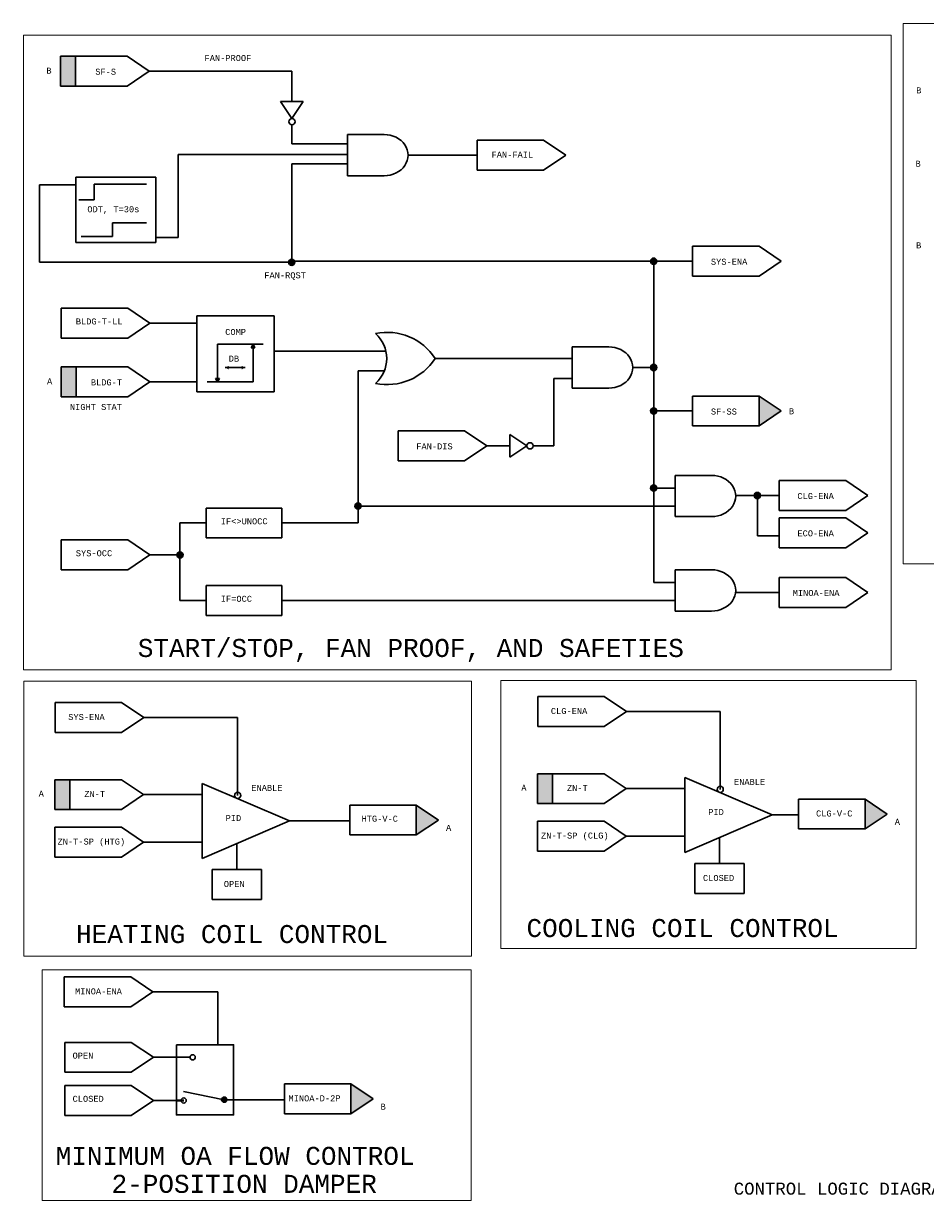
# Model space of a CAD drawing. Header units: inches. Extents: x 2 to 32.1, y 0.4 to 20.
# Tile 1 of 3: x 2 to 17.1, y 0.4 to 20. Entities that reach past the tile are written whole.
import ezdxf
from ezdxf.enums import TextEntityAlignment as Align

# ---------------------------------------------------------------- set-up
doc = ezdxf.new("R2010")
doc.units = ezdxf.units.IN
doc.header["$MEASUREMENT"] = 0
doc.linetypes.add('DOT', pattern=[0.25, 0, -0.25])
for name, color, linetype, lineweight in [('M-ANNO-SYMB', 6, 'Continuous', 30), ('M-ANNO-TEXT', 2, 'Continuous', 30), ('M-DIAG-GRPH', 6, 'Continuous', 13)]:
    doc.layers.add(name, color=color, linetype=linetype, lineweight=lineweight)
doc.styles.add('CONTROLTXT', font='monotxt.shx')

# ---------------------------------------------------------------- blocks, each defined once
blk = doc.blocks.new('base')
for p, q in [((3.838, 4.333), (4.508, 4.333)), ((3.838, 4.333), (3.838, 4.033)), ((3.838, 4.033), (4.508, 4.033))]:
    blk.add_line(p, q)

msp = doc.modelspace()

# ---------------------------------------------------------------- hatches: boundary and pattern name
at = {"layer": 'M-ANNO-SYMB', "extrusion": (0, 0, -1)}
for points in [[(-2.905, 18.938), (-2.905, 19.434), (-2.657, 19.434), (-2.657, 18.938)], [(-2.916, 13.772), (-2.916, 14.268), (-2.668, 14.268), (-2.668, 13.772)], [(-14.283, 13.287), (-14.652, 13.535), (-14.283, 13.783)], [(-10.843, 7.007), (-10.843, 7.503), (-10.595, 7.503), (-10.595, 7.007)], [(-2.812, 6.907), (-2.812, 7.404), (-2.563, 7.404), (-2.563, 6.907)], [(-16.045, 6.585), (-16.415, 6.833), (-16.045, 7.081)], [(-8.577, 6.485), (-8.946, 6.733), (-8.577, 6.981)]]:
    msp.add_hatch(color=256, dxfattribs=at).paths.add_polyline_path(points)
at = {"layer": 'M-ANNO-SYMB'}
for points in [[(6.452, 16.009, 1), (6.555, 16.009, 1)], [(12.477, 16.026, 1), (12.581, 16.026, 1)], [(5.829, 14.588), (5.86, 14.645), (5.891, 14.588)], [(12.477, 14.258, 1), (12.581, 14.258, 1)], [(5.269, 14.018), (5.238, 14.075), (5.3, 14.075)], [(12.477, 13.535, 1), (12.581, 13.535, 1)], [(12.477, 12.253, 1), (12.581, 12.253, 1)], [(14.203, 12.13, 1), (14.306, 12.13, 1)], [(7.557, 11.955, 1), (7.66, 11.955, 1)], [(4.592, 11.142, 1), (4.696, 11.142, 1)]]:
    msp.add_hatch(color=256, dxfattribs=at).paths.add_polyline_path(points)
for points in [[(5.456, 14.225), (5.399, 14.256), (5.456, 14.287)], [(7.49, 1.849), (7.49, 2.345), (7.859, 2.097)], [(5.424, 2.082, 1), (5.338, 2.082, 1)]]:
    msp.add_hatch(color=256, dxfattribs=at).paths.add_polyline_path(points, flags=16)
at = {"layer": 'M-ANNO-SYMB', "extrusion": (0, 0, -1)}
msp.add_hatch(color=256, dxfattribs=at).paths.add_polyline_path([(-5.67, 14.225), (-5.727, 14.256), (-5.67, 14.287)], flags=16)

# ---------------------------------------------------------------- linework, layer by layer
at = {"layer": 'M-ANNO-SYMB'}
for p, q in [((2.657, 19.434), (2.905, 19.434)), ((2.657, 19.434), (2.657, 18.938)), ((2.905, 19.434), (2.905, 18.938)), ((3.764, 19.434), (2.905, 19.434)), ((3.764, 19.434), (4.133, 19.186)), ((3.764, 18.938), (4.133, 19.186)), ((4.133, 19.186), (4.564, 19.186)), ((4.564, 19.186), (6.508, 19.186)), ((6.508, 19.186), (6.508, 18.682)), ((2.657, 18.938), (2.905, 18.938)), ((3.764, 18.938), (2.905, 18.938)), ((6.318, 18.682), (6.508, 18.4)), ((6.697, 18.682), (6.318, 18.682)), ((6.697, 18.682), (6.508, 18.4)), ((6.508, 18.294), (6.508, 17.976)), ((7.433, 18.133), (8.04, 18.133)), ((7.433, 18.133), (7.433, 17.446)), ((9.588, 18.038), (10.695, 18.038)), ((9.588, 18.038), (9.588, 17.541)), ((10.695, 18.038), (11.064, 17.79)), ((6.508, 17.976), (7.433, 17.976)), ((4.612, 16.421), (4.612, 17.798)), ((4.612, 17.798), (7.433, 17.798)), ((6.504, 17.647), (6.504, 16.009)), ((7.433, 17.647), (6.504, 17.647)), ((8.441, 17.79), (9.588, 17.79)), ((10.695, 17.541), (11.064, 17.79)), ((2.911, 16.339), (2.911, 17.426)), ((2.911, 17.426), (4.243, 17.426)), ((4.243, 17.426), (4.243, 16.339)), ((7.433, 17.446), (8.04, 17.446)), ((9.588, 17.541), (10.695, 17.541)), ((2.911, 17.298), (2.307, 17.298)), ((2.307, 17.298), (2.307, 16.009)), ((3.218, 17.306), (4.085, 17.306)), ((3.218, 17.047), (3.218, 17.306)), ((2.963, 17.047), (3.218, 17.047)), ((3.523, 16.665), (4.085, 16.665)), ((3.523, 16.438), (3.523, 16.665)), ((4.243, 16.339), (2.911, 16.339)), ((2.999, 16.438), (3.523, 16.438)), ((4.243, 16.421), (4.612, 16.421)), ((14.283, 16.274), (14.652, 16.026)), ((2.307, 16.009), (6.504, 16.009)), ((6.504, 16.026), (12.529, 16.026)), ((12.529, 16.026), (12.529, 14.258)), ((13.176, 16.026), (12.529, 16.026)), ((14.283, 15.778), (14.652, 16.026)), ((2.668, 15.244), (2.668, 14.748)), ((2.668, 15.244), (3.775, 15.244)), ((3.775, 15.244), (4.144, 14.996)), ((4.925, 13.856), (4.925, 15.117)), ((4.925, 15.117), (6.211, 15.117)), ((6.211, 15.117), (6.211, 13.856)), ((3.775, 14.748), (4.144, 14.996)), ((4.144, 14.996), (4.925, 14.996)), ((2.668, 14.748), (3.775, 14.748)), ((5.269, 14.645), (5.269, 14.018)), ((5.269, 14.645), (6.031, 14.645)), ((5.86, 14.645), (5.829, 14.588)), ((5.891, 14.588), (5.829, 14.588)), ((5.86, 14.645), (5.86, 14.018)), ((5.86, 14.645), (5.891, 14.588)), ((6.211, 14.529), (8.072, 14.529)), ((11.172, 14.601), (11.172, 13.915)), ((11.172, 14.601), (11.779, 14.601)), ((8.891, 14.408), (11.172, 14.408)), ((2.668, 14.268), (2.668, 13.772)), ((2.668, 14.268), (2.916, 14.268)), ((2.916, 14.268), (2.916, 13.772)), ((3.775, 14.268), (2.916, 14.268)), ((3.775, 14.268), (4.144, 14.02)), ((5.399, 14.256), (5.727, 14.256)), ((7.608, 14.202), (7.608, 11.673)), ((8.045, 14.202), (7.608, 14.202)), ((12.529, 14.258), (12.18, 14.258)), ((12.529, 10.683), (12.529, 14.258)), ((3.775, 13.772), (4.144, 14.02)), ((4.144, 14.02), (4.925, 14.02)), ((5.098, 14.018), (5.86, 14.018)), ((5.238, 14.075), (5.3, 14.075)), ((5.269, 14.018), (5.238, 14.075)), ((5.269, 14.018), (5.3, 14.075)), ((10.864, 12.956), (10.864, 14.076)), ((10.864, 14.076), (11.172, 14.076)), ((11.172, 13.915), (11.779, 13.915)), ((2.668, 13.772), (2.916, 13.772)), ((3.775, 13.772), (2.916, 13.772)), ((6.211, 13.856), (4.925, 13.856)), ((14.283, 13.783), (14.283, 13.287)), ((14.283, 13.783), (14.652, 13.535)), ((13.176, 13.535), (12.529, 13.535)), ((14.283, 13.287), (14.652, 13.535)), ((8.273, 13.204), (8.273, 12.707)), ((8.273, 13.204), (9.38, 13.204)), ((9.38, 13.204), (9.75, 12.956)), ((10.133, 13.145), (10.133, 12.766)), ((10.133, 13.145), (10.415, 12.956)), ((9.38, 12.707), (9.75, 12.956)), ((9.75, 12.956), (10.13, 12.956)), ((9.75, 12.956), (10.133, 12.956)), ((10.133, 12.766), (10.415, 12.956)), ((10.415, 12.956), (10.417, 12.956)), ((10.521, 12.956), (10.864, 12.956)), ((8.273, 12.707), (9.38, 12.707)), ((12.885, 12.464), (12.885, 11.778)), ((12.885, 12.464), (13.492, 12.464)), ((14.616, 12.378), (15.723, 12.378)), ((14.616, 12.378), (14.616, 11.882)), ((15.723, 12.378), (16.093, 12.13)), ((12.581, 12.253), (12.885, 12.253)), ((12.885, 11.955), (7.608, 11.955)), ((14.616, 12.13), (13.893, 12.13)), ((14.254, 12.13), (14.254, 11.459)), ((15.723, 11.882), (16.093, 12.13)), ((5.081, 11.921), (6.337, 11.921)), ((5.081, 11.921), (5.081, 11.425)), ((6.337, 11.921), (6.337, 11.425)), ((12.885, 11.778), (13.492, 11.778)), ((14.616, 11.882), (15.723, 11.882)), ((14.616, 11.757), (15.723, 11.757)), ((14.616, 11.757), (14.616, 11.261)), ((15.723, 11.757), (16.093, 11.509)), ((4.644, 11.673), (4.644, 10.385)), ((5.081, 11.673), (4.644, 11.673)), ((6.337, 11.673), (7.608, 11.673)), ((2.668, 11.39), (2.668, 10.894)), ((2.668, 11.39), (3.775, 11.39)), ((3.775, 11.39), (4.144, 11.142)), ((5.081, 11.425), (6.337, 11.425)), ((14.616, 11.459), (14.254, 11.459)), ((15.723, 11.261), (16.093, 11.509)), ((14.616, 11.261), (15.723, 11.261)), ((3.775, 10.894), (4.144, 11.142)), ((4.144, 11.142), (4.644, 11.142)), ((2.668, 10.894), (3.775, 10.894)), ((12.885, 10.894), (12.885, 10.208)), ((12.885, 10.894), (13.492, 10.894)), ((14.616, 10.766), (15.723, 10.766)), ((14.616, 10.766), (14.616, 10.27)), ((15.723, 10.766), (16.093, 10.518)), ((5.081, 10.633), (6.337, 10.633)), ((5.081, 10.633), (5.081, 10.137)), ((6.337, 10.633), (6.337, 10.137)), ((12.885, 10.683), (12.529, 10.683)), ((5.081, 10.385), (4.644, 10.385)), ((12.885, 10.385), (6.337, 10.385)), ((14.616, 10.518), (13.891, 10.518)), ((15.723, 10.27), (16.093, 10.518)), ((12.885, 10.208), (13.492, 10.208)), ((14.616, 10.27), (15.723, 10.27)), ((5.081, 10.137), (6.337, 10.137)), ((2.566, 8.685), (2.566, 8.189)), ((2.566, 8.685), (3.673, 8.685)), ((3.673, 8.685), (4.042, 8.437)), ((10.598, 8.785), (10.598, 8.288)), ((10.598, 8.785), (11.705, 8.785)), ((11.705, 8.785), (12.074, 8.537)), ((3.673, 8.189), (4.042, 8.437)), ((4.042, 8.437), (5.603, 8.437)), ((5.603, 8.437), (5.603, 7.142)), ((11.705, 8.288), (12.074, 8.537)), ((12.074, 8.537), (13.635, 8.537)), ((13.635, 8.537), (13.635, 7.242)), ((10.598, 8.288), (11.705, 8.288)), ((2.566, 8.189), (3.673, 8.189)), ((10.595, 7.503), (10.843, 7.503)), ((10.595, 7.503), (10.595, 7.007)), ((11.703, 7.503), (10.843, 7.503)), ((10.843, 7.503), (10.843, 7.007)), ((11.703, 7.503), (12.072, 7.255)), ((13.048, 7.442), (14.5, 6.818)), ((13.048, 7.442), (13.048, 6.194)), ((2.563, 7.404), (2.812, 7.404)), ((2.563, 7.404), (2.563, 6.907)), ((3.671, 7.404), (2.812, 7.404)), ((2.812, 7.404), (2.812, 6.907)), ((3.671, 7.404), (4.04, 7.156)), ((5.016, 7.343), (5.016, 6.094)), ((5.016, 7.343), (6.468, 6.718)), ((11.703, 7.007), (12.072, 7.255)), ((12.072, 7.255), (13.048, 7.255)), ((3.671, 6.907), (4.04, 7.156)), ((4.04, 7.156), (5.016, 7.156)), ((14.938, 7.081), (14.938, 6.585)), ((14.938, 7.081), (16.045, 7.081)), ((16.045, 7.081), (16.415, 6.833)), ((16.045, 7.081), (16.045, 6.585)), ((2.563, 6.907), (2.812, 6.907)), ((3.671, 6.907), (2.812, 6.907)), ((7.469, 6.981), (7.469, 6.485)), ((7.469, 6.981), (8.577, 6.981)), ((8.577, 6.981), (8.946, 6.733)), ((8.577, 6.981), (8.577, 6.485)), ((10.595, 7.007), (10.843, 7.007)), ((11.703, 7.007), (10.843, 7.007)), ((5.016, 6.094), (6.468, 6.718)), ((6.468, 6.718), (7.469, 6.718)), ((8.577, 6.485), (8.946, 6.733)), ((10.595, 6.714), (11.702, 6.714)), ((10.595, 6.714), (10.595, 6.217)), ((11.702, 6.714), (12.071, 6.465)), ((13.048, 6.194), (14.5, 6.818)), ((14.5, 6.818), (14.938, 6.818)), ((16.045, 6.585), (16.415, 6.833)), ((2.563, 6.614), (3.67, 6.614)), ((2.563, 6.614), (2.563, 6.118)), ((3.67, 6.614), (4.039, 6.366)), ((7.469, 6.485), (8.577, 6.485)), ((11.702, 6.217), (12.071, 6.465)), ((12.071, 6.465), (13.048, 6.465)), ((14.938, 6.585), (16.045, 6.585)), ((3.67, 6.118), (4.039, 6.366)), ((4.039, 6.366), (5.016, 6.366)), ((5.589, 6.34), (5.589, 5.909)), ((13.621, 6.44), (13.621, 6.009)), ((2.563, 6.118), (3.67, 6.118)), ((10.595, 6.217), (11.702, 6.217)), ((5.181, 5.909), (5.181, 5.413)), ((5.181, 5.909), (6, 5.909)), ((6, 5.909), (6, 5.413)), ((13.213, 6.009), (13.213, 5.513)), ((13.213, 6.009), (14.032, 6.009)), ((14.032, 6.009), (14.032, 5.513)), ((13.213, 5.513), (14.032, 5.513)), ((5.181, 5.413), (6, 5.413)), ((2.717, 4.123), (2.717, 3.627)), ((2.717, 4.123), (3.824, 4.123)), ((3.824, 4.123), (4.193, 3.875)), ((3.824, 3.627), (4.193, 3.875)), ((4.193, 3.875), (5.276, 3.875)), ((5.276, 3.875), (5.276, 2.995)), ((2.717, 3.627), (3.824, 3.627)), ((2.726, 3.036), (3.833, 3.036)), ((2.726, 3.036), (2.726, 2.54)), ((3.833, 3.036), (4.203, 2.788)), ((3.833, 2.54), (4.203, 2.788)), ((4.203, 2.788), (4.813, 2.788)), ((2.726, 2.54), (3.833, 2.54)), ((2.726, 2.317), (2.726, 1.821)), ((2.726, 2.317), (3.833, 2.317)), ((3.833, 2.317), (4.203, 2.069)), ((5.381, 2.082), (4.701, 2.22)), ((6.382, 2.345), (6.382, 1.849)), ((6.382, 2.345), (7.49, 2.345)), ((7.49, 2.345), (7.49, 1.849)), ((7.49, 2.345), (7.859, 2.097)), ((3.833, 1.821), (4.203, 2.069)), ((4.203, 2.069), (4.585, 2.069)), ((5.381, 2.082), (6.382, 2.082)), ((7.49, 1.849), (7.859, 2.097)), ((2.726, 1.821), (3.833, 1.821)), ((6.382, 1.849), (7.49, 1.849))]:
    msp.add_line(p, q, dxfattribs=at)
at = {"layer": 'M-ANNO-SYMB', "linetype": 'DOT'}
msp.add_line((12.885, 12.253), (12.529, 12.253), dxfattribs=at)
at = {"layer": 'M-ANNO-SYMB', "lineweight": 40}
msp.add_line((4.585, 2.069), (4.706, 2.069), dxfattribs=at)
at = {"layer": 'M-ANNO-SYMB'}
for centre, radius in [((6.508, 18.346), 0.0518), ((6.504, 16.009), 0.0518), ((12.529, 16.026), 0.0518), ((12.529, 14.258), 0.0518), ((12.529, 13.535), 0.0518), ((10.469, 12.956), 0.0518), ((12.529, 12.253), 0.0518), ((14.254, 12.13), 0.0518), ((7.608, 11.955), 0.0518), ((4.644, 11.142), 0.0518), ((13.635, 7.242), 0.0518), ((5.603, 7.142), 0.0518), ((4.856, 2.787), 0.043), ((4.706, 2.069), 0.043), ((5.381, 2.082), 0.043)]:
    msp.add_circle(centre, radius, dxfattribs=at)
for centre, radius, start, end in [((8.091, 13.888), 0.955, 33.025, 101.623), ((7.53, 14.408), 0.555, 311.5983, 48.4017), ((8.091, 14.929), 0.955, 258.377, 326.975)]:
    msp.add_arc(centre, radius, start, end, dxfattribs=at)
for centre in [(8.04, 17.79), (11.779, 14.258), (13.492, 12.121), (13.492, 10.551)]:
    msp.add_ellipse(centre, major_axis=(-0.401, 0), ratio=0.85591, start_param=1.570796, end_param=4.712389, dxfattribs=at)
at = {"layer": 'M-ANNO-SYMB', "linetype": 'DOT'}
msp.add_point((4.644, 11.142), dxfattribs=at)
at = {"layer": 'M-ANNO-SYMB'}
msp.add_3dface([(4.585, 2.995), (5.536, 2.995), (5.536, 1.829), (4.585, 1.829)], dxfattribs=at)
at = {"layer": 'M-DIAG-GRPH'}
for p, q in [((16.68, 19.978), (16.68, 10.991)), ((25.671, 19.978), (16.68, 19.978)), ((2.041, 9.233), (2.041, 19.787)), ((16.478, 19.787), (2.041, 19.787)), ((16.478, 19.787), (16.478, 9.233)), ((25.671, 10.991), (16.68, 10.991)), ((16.478, 9.233), (2.041, 9.233)), ((2.044, 9.04), (9.497, 9.04)), ((2.044, 4.471), (2.044, 9.04)), ((9.497, 9.04), (9.497, 4.471)), ((9.982, 9.051), (16.897, 9.051)), ((9.982, 4.598), (9.982, 9.051)), ((16.897, 9.051), (16.897, 4.598)), ((16.897, 4.598), (9.982, 4.598)), ((9.497, 4.471), (2.044, 4.471)), ((2.349, 4.24), (9.492, 4.24)), ((2.349, 0.407), (2.349, 4.24)), ((9.492, 4.24), (9.492, 0.407)), ((9.492, 0.407), (2.349, 0.407))]:
    msp.add_line(p, q, dxfattribs=at)

# ---------------------------------------------------------------- block references
at = {"layer": 'M-ANNO-SYMB', "xscale": 1.653760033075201, "yscale": 1.653760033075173, "zscale": 1.6537600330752}
for p in [(6.828, 9.109), (6.828, 6.618)]:
    msp.add_blockref('base', p, dxfattribs=at)

# ---------------------------------------------------------------- texts
at = {"layer": 'M-ANNO-TEXT', "linetype": 'Continuous', "style": 'CONTROLTXT'}
msp.add_text('CONTROL LOGIC DIAGRAM', height=0.2, dxfattribs=at).set_placement((15.678, 0.503), align=Align.CENTER)
at = {"layer": 'M-ANNO-TEXT', "attachment_point": 1, "style": 'CONTROLTXT'}
for s, insert, char_height, width in [('FAN-PROOF', (5.053, 19.454), 0.1, 1.117), ('B', (2.421, 19.245), 0.1, 0.13094), ('SF-S', (3.235, 19.227), 0.1, 0.34415), ('B', (16.897, 18.917), 0.1, 0.13094), ('FAN-FAIL', (9.83, 17.848), 0.1, 0.34415), ('B', (16.885, 17.698), 0.1, 0.13094), ('ODT, T=30s', (3.103, 16.94), 0.1, 1.62968), ('B', (16.895, 16.34), 0.1, 0.13094), ('SYS-ENA', (13.48, 16.067), 0.1, 0.34415), ('FAN-RQST', (6.048, 15.842), 0.1, 0.34415), ('BLDG-T-LL', (2.911, 15.074), 0.1, 0.34415), ('COMP', (5.397, 14.899), 0.1, 0.5322), ('DB', (5.456, 14.456), 0.1, 0.24851), ('A', (2.432, 14.079), 0.1, 0.13094), ('BLDG-T', (3.162, 14.061), 0.1, 0.34415), ('NIGHT STAT', (2.813, 13.652), 0.1, 1.6189), ('SF-SS', (13.48, 13.576), 0.1, 0.34415), ('B', (14.778, 13.581), 0.1, 0.13094), ('FAN-DIS', (8.577, 12.997), 0.1, 0.34415), ('CLG-ENA', (14.92, 12.171), 0.1, 0.34415), ('IF<>UNOCC', (5.324, 11.751), 0.1, 0.34415), ('ECO-ENA', (14.92, 11.551), 0.1, 0.34415), ('SYS-OCC', (2.911, 11.22), 0.1, 0.3441), ('IF=OCC', (5.324, 10.462), 0.1, 0.34415), ('MINOA-ENA', (14.841, 10.559), 0.1, 0.3441), ('START/STOP, FAN PROOF, AND SAFETIES', (3.943, 9.744), 0.3, 10.51974), ('SYS-ENA', (2.785, 8.496), 0.1, 0.3441), ('CLG-ENA', (10.817, 8.596), 0.1, 0.3441), ('ENABLE', (5.832, 7.318), 0.1, 0.3441), ('A', (10.325, 7.319), 0.1, 0.13092), ('ZN-T', (11.084, 7.315), 0.1, 0.3441), ('ENABLE', (13.864, 7.417), 0.1, 0.3441), ('A', (2.293, 7.219), 0.1, 0.13092), ('ZN-T', (3.052, 7.215), 0.1, 0.3441), ('PID', (13.436, 6.916), 0.1, 0.22838), ('CLG-V-C', (15.23, 6.892), 0.1, 0.3441), ('PID', (5.404, 6.816), 0.1, 0.22838), ('HTG-V-C', (7.666, 6.806), 0.1, 0.3441), ('A', (16.54, 6.753), 0.1, 0.13092), ('A', (9.072, 6.653), 0.1, 0.13092), ('ZN-T-SP (CLG)', (10.653, 6.525), 0.1, 1.35302), ('ZN-T-SP (HTG)', (2.607, 6.425), 0.1, 1.4032), ('OPEN', (5.374, 5.72), 0.1, 0.3441), ('CLOSED', (13.348, 5.82), 0.1, 0.3441), ('COOLING COIL CONTROL', (10.412, 5.087), 0.3, 5.91682), ('HEATING COIL CONTROL', (2.915, 4.987), 0.3, 6.43634), ('MINOA-ENA', (2.899, 3.934), 0.1, 0.3441), ('OPEN', (2.857, 2.865), 0.1, 0.3441), ('MINOA-D-2P', (6.45, 2.156), 0.1, 0.3441), ('CLOSED', (2.857, 2.147), 0.1, 0.3441), ('B', (7.984, 2.017), 0.1, 0.1309), ('MINIMUM OA FLOW CONTROL', (2.576, 1.298), 0.3, 6.83375), ('2-POSITION DAMPER', (3.506, 0.833), 0.3, 5.349)]:
    msp.add_mtext(s, dxfattribs=dict(at, insert=insert, char_height=char_height, width=width))

doc.saveas('drawing.dxf')
